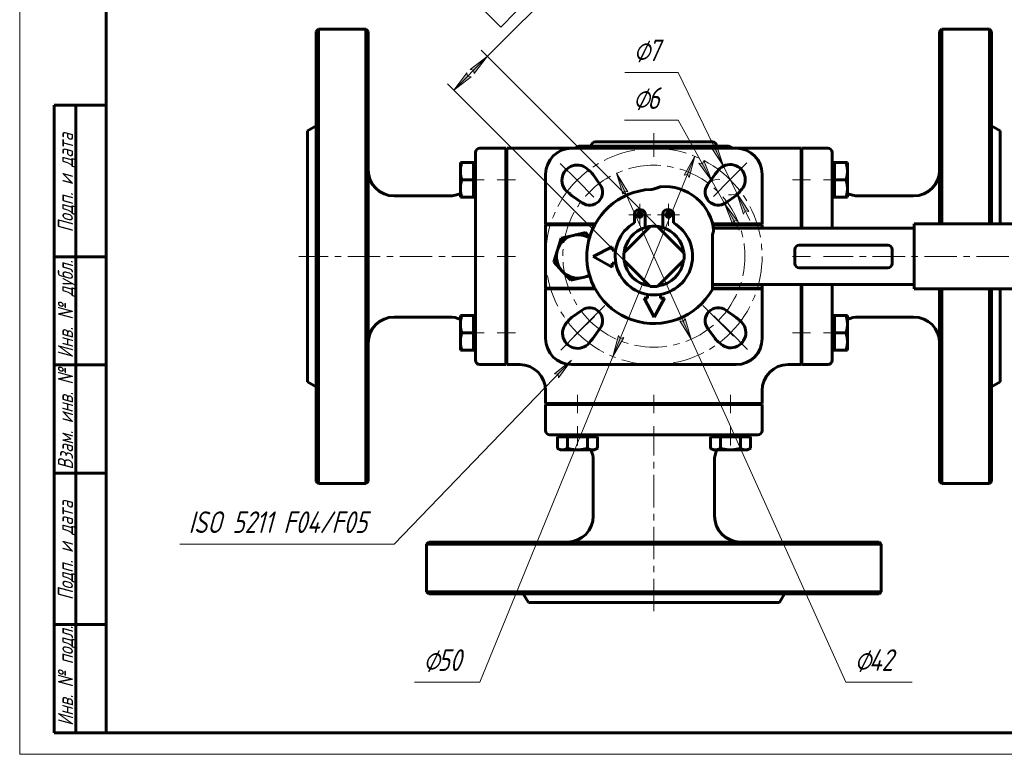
# Model space of a CAD drawing. Header units: millimetres. Extents: x 0 to 605, y 0 to 420.
# Tile 1 of 4: x 0 to 227, y 0 to 170. Entities that reach past the tile are written whole.
import ezdxf

# ---------------------------------------------------------------- set-up
doc = ezdxf.new("R2010")
doc.units = ezdxf.units.MM
for name, pattern in [('K5LT_AXLED', [12, 7.5, -1.5, 1.5, -1.5]), ('K5LT_BASIC', [0]), ('K5LT_THIN', [0])]:
    doc.linetypes.add(name, pattern=pattern)
doc.layers.add('Системный слой', color=7, linetype='Continuous')
doc.layers.add('Системный слой (1)', color=251, linetype='Continuous', true_color=0x6c6c6c)
doc.styles.add('KDIMTEXTSTYLE', font='txt', dxfattribs={"width": 0.96, "oblique": 15, "height": 5})
doc.styles.add('KTEXTSTYLE', font='txt', dxfattribs={"width": 0.96, "height": 5})
doc.dimstyles.new('KDIMSTYLE (1.00)', dxfattribs={"dimtxt": 5, "dimasz": 1, "dimexe": 2, "dimexo": 0, "dimgap": 1, "dimtad": 1, "dimtxsty": 'KDIMTEXTSTYLE', "dimsah": 1, "dimcen": 0, "dimdle": 1, "dimadec": 0, "dimazin": 0, "dimtfac": 0.667, "dimtmove": 0, "dimatfit": 3, "dimfxl": 1, "dimtvp": 1, "dimtolj": 1, "dimtzin": 0, "dimarcsym": 0})

# ---------------------------------------------------------------- blocks, each defined once
blk = doc.blocks.new('U15')
at = {"layer": 'Системный слой (1)', "color": 143, "linetype": 'K5LT_BASIC', "lineweight": 60, "true_color": 0x33acca}
for p, q in [((223.98, 167.56), (223.98, 122.56)), ((223.98, 107.56), (223.98, 62.56))]:
    blk.add_line(p, q, dxfattribs=at)
blk = doc.blocks.new('U16')
at = {"layer": 'Системный слой (1)', "color": 143, "linetype": 'K5LT_BASIC', "lineweight": 60, "true_color": 0x33acca}
for p, q in [((121.48, 122.56), (121.49, 122.54)), ((121.49, 122.54), (121.51, 122.49)), ((121.51, 122.49), (121.51, 122.48)), ((121.51, 122.48), (121.51, 122.48)), ((121.51, 122.48), (121.51, 122.47)), ((121.51, 122.47), (121.52, 122.44)), ((121.52, 122.44), (121.54, 122.39)), ((121.54, 122.39), (121.54, 122.36))]:
    blk.add_line(p, q, dxfattribs=at)
blk = doc.blocks.new('U17')
at = {"layer": 'Системный слой (1)', "color": 143, "linetype": 'K5LT_BASIC', "lineweight": 60, "true_color": 0x33acca}
for p, q in [((171.43, 107.74), (171.42, 107.76)), ((171.44, 107.69), (171.43, 107.74)), ((171.45, 107.66), (171.44, 107.69)), ((171.45, 107.65), (171.45, 107.66)), ((171.46, 107.64), (171.45, 107.65)), ((171.47, 107.59), (171.46, 107.64)), ((171.46, 107.64), (171.46, 107.64)), ((171.48, 107.56), (171.47, 107.59))]:
    blk.add_line(p, q, dxfattribs=at)
blk = doc.blocks.new('U18')
at = {"layer": 'Системный слой (1)', "color": 143, "linetype": 'K5LT_BASIC', "lineweight": 60, "true_color": 0x33acca}
for p, q in [((127.48, 140.06), (112.48, 140.06)), ((180.48, 140.06), (165.48, 140.06))]:
    blk.add_line(p, q, dxfattribs=at)
blk = doc.blocks.new('U19')
at = {"layer": 'Системный слой (1)', "color": 143, "linetype": 'K5LT_BASIC', "lineweight": 60, "true_color": 0x33acca}
for p, q in [((171.42, 122.36), (171.45, 122.47)), ((171.45, 122.47), (171.46, 122.49)), ((171.46, 122.51), (171.47, 122.52)), ((171.46, 122.5), (171.46, 122.51)), ((171.46, 122.49), (171.46, 122.5)), ((171.46, 122.49), (171.46, 122.49)), ((171.47, 122.52), (171.48, 122.55)), ((171.48, 122.55), (171.48, 122.56))]:
    blk.add_line(p, q, dxfattribs=at)
blk = doc.blocks.new('U20')
at = {"layer": 'Системный слой (1)', "color": 143, "linetype": 'K5LT_BASIC', "lineweight": 60, "true_color": 0x33acca}
for p, q in [((187.68, 121.56), (187.68, 134.06)), ((187.68, 96.06), (187.68, 108.56))]:
    blk.add_line(p, q, dxfattribs=at)
blk = doc.blocks.new('U21')
at = {"layer": 'Системный слой (1)', "color": 143, "linetype": 'K5LT_BASIC', "lineweight": 60, "true_color": 0x33acca}
for p, q in [((121.49, 107.58), (121.48, 107.56)), ((121.5, 107.61), (121.49, 107.58)), ((121.51, 107.64), (121.5, 107.63)), ((121.5, 107.63), (121.5, 107.62)), ((121.5, 107.62), (121.5, 107.61)), ((121.54, 107.76), (121.51, 107.66)), ((121.51, 107.66), (121.51, 107.64)), ((121.51, 107.64), (121.51, 107.64))]:
    blk.add_line(p, q, dxfattribs=at)
blk = doc.blocks.new('U22')
at = {"layer": 'Системный слой (1)', "color": 143, "linetype": 'K5LT_BASIC', "lineweight": 60, "true_color": 0x33acca}
for p, q in [((212.48, 167.06), (212.48, 122.56)), ((212.48, 107.56), (212.48, 63.06))]:
    blk.add_line(p, q, dxfattribs=at)
blk = doc.blocks.new('U23')
at = {"layer": 'Системный слой (1)', "color": 143, "linetype": 'K5LT_BASIC', "lineweight": 60, "true_color": 0x33acca}
for p, q in [((226.48, 144.06), (226.48, 122.56)), ((226.48, 107.56), (226.48, 86.06))]:
    blk.add_line(p, q, dxfattribs=at)
blk = doc.blocks.new('U24')
at = {"layer": 'Системный слой (1)', "color": 143, "linetype": 'K5LT_BASIC', "lineweight": 60, "true_color": 0x33acca}
for p, q in [((180.68, 134.06), (180.68, 121.56)), ((180.68, 108.56), (180.68, 96.06))]:
    blk.add_line(p, q, dxfattribs=at)
blk = doc.blocks.new('U25')
at = {"layer": 'Системный слой (1)', "color": 143, "linetype": 'K5LT_BASIC', "lineweight": 60, "true_color": 0x33acca}
for p, q in [((180.48, 134.06), (180.48, 121.56)), ((180.48, 108.56), (180.48, 96.06))]:
    blk.add_line(p, q, dxfattribs=at)
blk = doc.blocks.new('U26')
at = {"layer": 'Системный слой (1)', "color": 143, "linetype": 'K5LT_BASIC', "lineweight": 60, "true_color": 0x33acca}
for p, q in [((224.48, 122.56), (224.48, 167.06)), ((224.48, 63.06), (224.48, 107.56))]:
    blk.add_line(p, q, dxfattribs=at)
blk = doc.blocks.new('U27')
at = {"layer": 'Системный слой (1)', "color": 143, "linetype": 'K5LT_BASIC', "lineweight": 60, "true_color": 0x33acca}
for p, q in [((212.98, 122.56), (212.98, 167.56)), ((212.98, 62.56), (212.98, 107.56))]:
    blk.add_line(p, q, dxfattribs=at)
blk = doc.blocks.new('U28')
at = {"layer": 'Системный слой (1)', "color": 143, "linetype": 'K5LT_BASIC', "lineweight": 60, "true_color": 0x33acca}
for p, q in [((171.48, 122.36), (171.48, 121.56)), ((171.48, 108.56), (171.48, 107.76))]:
    blk.add_line(p, q, dxfattribs=at)
blk = doc.blocks.new('U29')
at = {"layer": 'Системный слой (1)', "color": 143, "linetype": 'K5LT_BASIC', "lineweight": 60, "true_color": 0x33acca}
for p, q in [((145.78, 130.55), (146.04, 130.57)), ((145.78, 130.55), (145.78, 130.55)), ((145.78, 130.55), (145.78, 130.55)), ((146.04, 130.57), (146.29, 130.61)), ((146.29, 130.61), (146.54, 130.67))]:
    blk.add_line(p, q, dxfattribs=at)
blk = doc.blocks.new('U30')
at = {"layer": 'Системный слой (1)', "color": 30, "linetype": 'K5LT_AXLED', "lineweight": 18, "true_color": 0xff8000}
for q in [(143.22, 127.23), (140.66, 124.67), (145.78, 124.67), (143.22, 122.11)]:
    blk.add_line((143.22, 124.67), q, dxfattribs=at)
blk = doc.blocks.new('U31')
at = {"layer": 'Системный слой (1)', "color": 30, "linetype": 'K5LT_AXLED', "lineweight": 18, "true_color": 0xff8000}
for q in [(149.84, 127.23), (147.28, 124.67), (152.4, 124.67), (149.84, 122.11)]:
    blk.add_line((149.84, 124.67), q, dxfattribs=at)
blk = doc.blocks.new('U32')
at = {"layer": 'Системный слой (1)', "color": 30, "linetype": 'K5LT_AXLED', "lineweight": 18, "true_color": 0xff8000}
for p, q in [((135.16, 103.76), (131.63, 100.21)), ((157.8, 103.76), (161.33, 100.21)), ((131.63, 100.21), (128.1, 96.67)), ((161.33, 100.21), (164.86, 96.67))]:
    blk.add_line(p, q, dxfattribs=at)
for start, end in [(314.9151, 225.0849), (225.0849, 314.9151)]:
    blk.add_arc((146.48, 115.11), 21.03, start, end, dxfattribs=at)
blk = doc.blocks.new('D9')
at = {"layer": 'Системный слой (1)'}
for points in [[(104.94, 157.31), (108.01, 161.31), (104.01, 158.24), (104.83, 158.13)], [(100.24, 153.53), (104.24, 156.6), (103.42, 156.71), (103.31, 157.53)]]:
    blk.add_hatch(color=7, dxfattribs=at).paths.add_polyline_path(points)
at = {"layer": 'Системный слой (1)', "color": 7, "linetype": 'K5LT_THIN', "lineweight": 18, "true_color": 0xffffff}
for p, q in [((108.01, 161.31), (111.55, 164.85)), ((148.71, 120.61), (106.6, 162.72)), ((100.24, 153.53), (108.01, 161.31)), ((104.01, 158.24), (108.01, 161.31)), ((108.01, 161.31), (104.94, 157.31)), ((100.24, 153.53), (103.31, 157.53)), ((103.31, 157.53), (103.42, 156.71)), ((104.83, 158.13), (104.01, 158.24)), ((104.94, 157.31), (104.83, 158.13)), ((140.94, 112.83), (98.82, 154.95)), ((104.24, 156.6), (100.24, 153.53)), ((103.42, 156.71), (104.24, 156.6))]:
    blk.add_line(p, q, dxfattribs=at)
blk.add_wipeout([(112.22, 166.93), (107, 172.15), (114.99, 180.14), (120.21, 174.92)]).dxf.layer = 'Системный слой (1)'
for p, q in [((107.56, 171.59), (111.1, 175.13)), ((111.1, 175.13), (114.63, 171.59)), ((111.51, 164.81), (122.66, 175.96)), ((111.1, 168.05), (107.56, 171.59)), ((114.63, 171.59), (111.1, 168.05))]:
    blk.add_line(p, q, dxfattribs=at)
at = {"layer": 'Системный слой (1)', "color": 7, "insert": (111.6, 175.63), "char_height": 5, "attachment_point": 1, "rotation": 45, "style": 'KTEXTSTYLE'}
blk.add_mtext('\\fArial|b0|c204|p34;\\H5.0;\\W1.000;\\Q15;\\fGOST Type AU|b0|i0|c204|p34;\\Q15;\\W0.960;11', dxfattribs=at)
blk = doc.blocks.new('KDIMARROW_01')
at = {"layer": 'Системный слой'}
blk.add_hatch(color=0, dxfattribs=at).paths.add_polyline_path([(0, 0), (-5, 0.66), (-4.5, 0), (-5, -0.66)])
at = {"layer": 'Системный слой', "color": 0, "linetype": 'K5LT_THIN', "lineweight": 18}
for p, q in [((-4.5, 0), (-5, 0.66)), ((-5, 0.66), (0, 0)), ((0, 0), (-5, -0.66)), ((-5, -0.66), (-4.5, 0))]:
    blk.add_line(p, q, dxfattribs=at)
at = {"layer": 'Системный слой (1)', "color": 0, "linetype": 'K5LT_THIN', "lineweight": 18}
blk.add_line((465.37, 269.37), (464.37, 269.37), dxfattribs=at)
blk = doc.blocks.new('D10')
at = {"layer": 'Системный слой (1)'}
for points in [[(159.87, 132.54), (158.02, 137.23), (157.69, 136.47), (156.87, 136.59)], [(165.79, 123.24), (162.79, 127.29), (164.64, 122.6), (164.97, 123.36)]]:
    blk.add_hatch(color=7, dxfattribs=at).paths.add_polyline_path(points)
at = {"layer": 'Системный слой (1)', "color": 7, "linetype": 'K5LT_THIN', "lineweight": 18, "true_color": 0xffffff}
for p, q in [((159.87, 132.54), (152.09, 146.55)), ((159.87, 132.54), (156.48, 138.66)), ((157.69, 136.47), (156.87, 136.59)), ((156.87, 136.59), (159.87, 132.54)), ((158.02, 137.23), (157.69, 136.47)), ((159.87, 132.54), (158.02, 137.23)), ((162.79, 127.29), (159.87, 132.54)), ((162.79, 127.29), (164.64, 122.6)), ((165.79, 123.24), (162.79, 127.29)), ((162.79, 127.29), (166.18, 121.17)), ((164.64, 122.6), (164.97, 123.36)), ((164.97, 123.36), (165.79, 123.24))]:
    blk.add_line(p, q, dxfattribs=at)
blk.add_arc((161.33, 129.91), 3, 82.1683, 144.5941, dxfattribs=at)
blk.add_wipeout([(141.66, 147.55), (141.66, 154.93), (149.76, 154.93), (149.76, 147.55)]).dxf.layer = 'Системный слой (1)'
blk.add_line((152.09, 146.55), (139.66, 146.55), dxfattribs=at)
at = {"layer": 'Системный слой (1)', "color": 7, "char_height": 5, "attachment_point": 1, "style": 'KTEXTSTYLE'}
for s, insert in [('\\fArial|b0|c204|p34;\\H5.0;\\W1.000;\\Q15;\\fGOST Type AU|b0|i0|c204|p34;\\Q15;\\W0.960;⌀', (141.66, 154.14)), ('\\fArial|b0|c204|p34;\\H5.0;\\W1.000;\\Q15;\\fGOST Type AU|b0|i0|c204|p34;\\Q15;\\W0.960;6', (144.97, 154.14))]:
    blk.add_mtext(s, dxfattribs=dict(at, insert=insert))
blk = doc.blocks.new('D11')
at = {"layer": 'Системный слой (1)'}
for points in [[(140.5, 129.99), (137.84, 134.28), (139.3, 129.45), (139.69, 130.18)], [(155.12, 95.93), (153.67, 100.76), (153.27, 100.04), (152.47, 100.22)]]:
    blk.add_hatch(color=7, dxfattribs=at).paths.add_polyline_path(points)
at = {"layer": 'Системный слой (1)', "color": 7, "linetype": 'K5LT_THIN', "lineweight": 18, "true_color": 0xffffff}
for p, q in [((137.84, 134.28), (140.5, 129.99)), ((139.3, 129.45), (137.84, 134.28)), ((137.84, 134.28), (155.12, 95.93)), ((139.69, 130.18), (139.3, 129.45)), ((140.5, 129.99), (139.69, 130.18)), ((155.12, 95.93), (152.47, 100.22)), ((152.47, 100.22), (153.27, 100.04)), ((153.27, 100.04), (153.67, 100.76)), ((153.67, 100.76), (155.12, 95.93)), ((155.12, 95.93), (190.82, 16.7))]:
    blk.add_line(p, q, dxfattribs=at)
blk.add_wipeout([(192.82, 17.7), (192.82, 25.08), (203.72, 25.08), (203.72, 17.7)]).dxf.layer = 'Системный слой (1)'
blk.add_line((190.82, 16.7), (206.17, 16.7), dxfattribs=at)
at = {"layer": 'Системный слой (1)', "color": 7, "char_height": 5, "attachment_point": 1, "style": 'KTEXTSTYLE'}
for s, insert in [('\\fArial|b0|c204|p34;\\H5.0;\\W1.000;\\Q15;\\fGOST Type AU|b0|i0|c204|p34;\\Q15;\\W0.960;⌀', (192.82, 24.28)), ('\\fArial|b0|c204|p34;\\H5.0;\\W1.000;\\Q15;\\fGOST Type AU|b0|i0|c204|p34;\\Q15;\\W0.960;42', (196.13, 24.28))]:
    blk.add_mtext(s, dxfattribs=dict(at, insert=insert))
blk = doc.blocks.new('U33')
at = {"layer": 'Системный слой (1)', "color": 30, "linetype": 'K5LT_AXLED', "lineweight": 18, "true_color": 0xff8000}
for p, q in [((128.74, 132.67), (124.83, 136.55)), ((164.09, 132.81), (167.97, 136.71)), ((132.64, 128.8), (128.74, 132.67)), ((160.22, 128.9), (164.09, 132.81)), ((132.75, 101.22), (128.87, 97.32)), ((160.32, 101.33), (164.23, 97.45)), ((128.87, 97.32), (125, 93.42)), ((164.23, 97.45), (168.13, 93.58))]:
    blk.add_line(p, q, dxfattribs=at)
for start, end in [(45.217, 135.217), (135.217, 225.217), (315.217, 45.217), (225.217, 315.217)]:
    blk.add_arc((146.48, 115.06), 25, start, end, dxfattribs=at)
blk = doc.blocks.new('D12')
at = {"layer": 'Системный слой (1)'}
for points in [[(154.66, 133.33), (155.94, 138.21), (153.44, 133.83), (154.24, 134.04)], [(137.02, 91.92), (139.52, 96.3), (138.73, 96.09), (138.31, 96.8)]]:
    blk.add_hatch(color=7, dxfattribs=at).paths.add_polyline_path(points)
at = {"layer": 'Системный слой (1)', "color": 7, "linetype": 'K5LT_THIN', "lineweight": 18, "true_color": 0xffffff}
for p, q in [((155.94, 138.21), (137.02, 91.92)), ((153.44, 133.83), (155.94, 138.21)), ((155.94, 138.21), (154.66, 133.33)), ((154.24, 134.04), (153.44, 133.83)), ((154.66, 133.33), (154.24, 134.04)), ((137.02, 91.92), (138.31, 96.8)), ((139.52, 96.3), (137.02, 91.92)), ((138.31, 96.8), (138.73, 96.09)), ((138.73, 96.09), (139.52, 96.3)), ((137.02, 91.92), (106.28, 16.7))]:
    blk.add_line(p, q, dxfattribs=at)
blk.add_wipeout([(93.2, 17.7), (93.2, 25.08), (103.84, 25.08), (103.84, 17.7)]).dxf.layer = 'Системный слой (1)'
blk.add_line((106.28, 16.7), (91.2, 16.7), dxfattribs=at)
at = {"layer": 'Системный слой (1)', "color": 7, "char_height": 5, "attachment_point": 1, "style": 'KTEXTSTYLE'}
for s, insert in [('\\fArial|b0|c204|p34;\\H5.0;\\W1.000;\\Q15;\\fGOST Type AU|b0|i0|c204|p34;\\Q15;\\W0.960;⌀', (93.2, 24.28)), ('\\fArial|b0|c204|p34;\\H5.0;\\W1.000;\\Q15;\\fGOST Type AU|b0|i0|c204|p34;\\Q15;\\W0.960;50', (96.51, 24.28))]:
    blk.add_mtext(s, dxfattribs=dict(at, insert=insert))
blk = doc.blocks.new('U34')
at = {"layer": 'Системный слой (1)'}
blk.add_hatch(color=7, dxfattribs=at).paths.add_polyline_path([(124.48, 87.01), (127.48, 91.06), (123.54, 87.92), (124.36, 87.83)])
at = {"layer": 'Системный слой (1)', "color": 7, "linetype": 'K5LT_THIN', "lineweight": 18, "true_color": 0xffffff}
for p, q in [((86.48, 48.56), (127.48, 91.06)), ((123.54, 87.92), (127.48, 91.06)), ((127.48, 91.06), (124.48, 87.01)), ((124.36, 87.83), (123.54, 87.92)), ((124.48, 87.01), (124.36, 87.83)), ((86.48, 48.56), (37.01, 48.56))]:
    blk.add_line(p, q, dxfattribs=at)
at = {"layer": 'Системный слой (1)', "color": 7, "insert": (39.01, 56.15), "char_height": 5, "attachment_point": 1, "style": 'KTEXTSTYLE'}
blk.add_mtext('\\fArial|b0|c204|p34;\\H5.0;\\W1.000;\\Q15;\\fGOST Type AU|b0|i0|c204|p34;\\Q15;\\W0.960;ISO 5211 F04/F05', dxfattribs=at)
blk = doc.blocks.new('D13')
at = {"layer": 'Системный слой (1)'}
for points in [[(162.57, 135.96), (160.98, 140.75), (160.61, 140.01), (159.8, 140.17)], [(168.39, 125.44), (165.62, 129.66), (167.2, 124.87), (167.58, 125.61)]]:
    blk.add_hatch(color=7, dxfattribs=at).paths.add_polyline_path(points)
at = {"layer": 'Системный слой (1)', "color": 7, "linetype": 'K5LT_THIN', "lineweight": 18, "true_color": 0xffffff}
for p, q in [((162.57, 135.96), (152.09, 157.6)), ((162.57, 135.96), (159.52, 142.26)), ((160.61, 140.01), (159.8, 140.17)), ((159.8, 140.17), (162.57, 135.96)), ((160.98, 140.75), (160.61, 140.01)), ((162.57, 135.96), (160.98, 140.75)), ((165.62, 129.66), (162.57, 135.96)), ((165.62, 129.66), (167.2, 124.87)), ((168.39, 125.44), (165.62, 129.66)), ((165.62, 129.66), (168.67, 123.36)), ((167.2, 124.87), (167.58, 125.61)), ((167.58, 125.61), (168.39, 125.44))]:
    blk.add_line(p, q, dxfattribs=at)
blk.add_arc((164.09, 132.81), 3.5, 263.9344, 312.1618, dxfattribs=at)
blk.add_arc((164.09, 132.81), 3.5, 263.9344, 312.1618, dxfattribs=at)
blk.add_wipeout([(141.79, 158.6), (141.79, 165.98), (149.76, 165.98), (149.76, 158.6)]).dxf.layer = 'Системный слой (1)'
blk.add_line((152.09, 157.6), (139.79, 157.6), dxfattribs=at)
at = {"layer": 'Системный слой (1)', "color": 7, "char_height": 5, "attachment_point": 1, "style": 'KTEXTSTYLE'}
for s, insert in [('\\fArial|b0|c204|p34;\\H5.0;\\W1.000;\\Q15;\\fGOST Type AU|b0|i0|c204|p34;\\Q15;\\W0.960;⌀', (141.79, 165.19)), ('\\fArial|b0|c204|p34;\\H5.0;\\W1.000;\\Q15;\\fGOST Type AU|b0|i0|c204|p34;\\Q15;\\W0.960;7', (145.1, 165.19))]:
    blk.add_mtext(s, dxfattribs=dict(at, insert=insert))
blk = doc.blocks.new('U35')
at = {"color": 7, "linetype": 'K5LT_THIN', "lineweight": 18, "true_color": 0xffffff}
for p, q in [((0, 0), (0, 420)), ((594, 0), (0, 0))]:
    blk.add_line(p, q, dxfattribs=at)
at = {"color": 143, "linetype": 'K5LT_BASIC', "lineweight": 60, "true_color": 0x33acca}
for p, q in [((20, 5), (20, 415)), ((8, 5), (8, 150)), ((20, 150), (8, 150)), ((13, 5), (13, 150)), ((20, 115), (8, 115)), ((20, 90), (8, 90)), ((20, 65), (8, 65)), ((20, 30), (8, 30)), ((20, 5), (8, 5)), ((589, 5), (20, 5))]:
    blk.add_line(p, q, dxfattribs=at)
at = {"color": 7, "char_height": 3.5, "attachment_point": 1, "rotation": 90, "style": 'KTEXTSTYLE'}
for s, insert in [('\\fArial|b0|c204|p34;\\H5.0;\\W1.000;\\Q15;\\fGOST Type AU|b0|i0|c204|p34;\\Q15;\\W0.960;\\H3.50;Подп. и дата', (8.82, 120.66)), ('\\fArial|b0|c204|p34;\\H5.0;\\W1.000;\\Q15;\\fGOST Type AU|b0|i0|c204|p34;\\Q15;\\W0.960;\\H3.50;Инв. № дубл.', (8.82, 91.57)), ('\\fArial|b0|c204|p34;\\H5.0;\\W1.000;\\Q15;\\fGOST Type AU|b0|i0|c204|p34;\\Q15;\\W0.960;\\H3.50;Взам. инв. №', (8.82, 65.8)), ('\\fArial|b0|c204|p34;\\H5.0;\\W1.000;\\Q15;\\fGOST Type AU|b0|i0|c204|p34;\\Q15;\\W0.960;\\H3.50;Подп. и дата', (8.82, 35.66)), ('\\fArial|b0|c204|p34;\\H5.0;\\W1.000;\\Q15;\\fGOST Type AU|b0|i0|c204|p34;\\Q15;\\W0.960;\\H3.50;Инв. № подл.', (8.82, 6.57))]:
    blk.add_mtext(s, dxfattribs=dict(at, insert=insert))

msp = doc.modelspace()

# ---------------------------------------------------------------- linework, layer by layer
at = {"layer": 'Системный слой (1)', "color": 143, "linetype": 'K5LT_BASIC', "lineweight": 60, "true_color": 0x33acca}
for p, q in [((68.482, 167.064), (68.982, 167.564)), ((68.482, 167.064), (68.482, 63.064)), ((68.982, 62.564), (68.982, 167.564)), ((79.982, 167.564), (68.982, 167.564)), ((79.982, 167.564), (79.982, 62.564)), ((80.482, 167.064), (79.982, 167.564)), ((80.482, 63.064), (80.482, 167.064)), ((212.482, 167.064), (212.982, 167.564)), ((212.982, 167.564), (223.982, 167.564)), ((224.482, 167.064), (223.982, 167.564)), ((66.482, 144.064), (68.482, 145.219)), ((66.482, 86.064), (66.482, 144.064)), ((226.482, 144.064), (224.482, 145.219)), ((159.982, 141.564), (132.982, 141.564)), ((140.76, 141.574), (140.76, 141.564)), ((140.76, 141.574), (141.165, 141.574)), ((141.165, 141.574), (141.296, 141.574)), ((141.165, 141.574), (141.165, 141.564)), ((141.296, 141.574), (141.864, 141.574)), ((141.864, 141.574), (142.429, 141.574)), ((142.429, 141.574), (142.56, 141.574)), ((142.56, 141.574), (142.965, 141.574)), ((142.56, 141.574), (142.56, 141.564)), ((142.965, 141.574), (142.965, 141.564)), ((143.17, 141.574), (143.17, 141.564)), ((143.17, 141.574), (143.622, 141.574)), ((143.622, 141.574), (143.622, 141.564)), ((143.622, 141.574), (143.968, 141.574)), ((143.968, 141.574), (144.744, 141.574)), ((144.744, 141.574), (145.529, 141.574)), ((145.529, 141.574), (145.529, 141.564)), ((146.231, 141.574), (146.231, 141.564)), ((146.231, 141.574), (146.72, 141.574)), ((146.72, 141.574), (146.72, 141.564)), ((147.416, 141.574), (147.794, 141.574)), ((147.416, 141.574), (147.416, 141.564)), ((147.794, 141.574), (149.022, 141.574)), ((147.794, 141.574), (147.794, 141.564)), ((149.022, 141.574), (149.022, 141.564)), ((149.022, 141.574), (149.597, 141.574)), ((149.597, 141.574), (149.597, 141.564)), ((150.037, 141.574), (150.655, 141.574)), ((150.037, 141.574), (150.037, 141.564)), ((150.655, 141.574), (150.655, 141.564)), ((150.655, 141.574), (151.746, 141.574)), ((151.746, 141.574), (152.44, 141.574)), ((152.44, 141.574), (152.44, 141.564)), ((105.282, 139.064), (105.282, 134.064)), ((112.282, 140.064), (106.282, 140.064)), ((112.282, 134.064), (112.282, 140.064)), ((112.482, 140.064), (112.482, 134.064)), ((165.482, 140.064), (127.482, 140.064)), ((163.525, 140.564), (129.438, 140.564)), ((180.482, 134.064), (180.482, 140.064)), ((180.682, 140.064), (180.682, 134.064)), ((186.682, 140.064), (180.682, 140.064)), ((187.682, 134.064), (187.682, 139.064)), ((101.781, 134.742), (101.781, 136.742)), ((101.781, 136.742), (102.139, 136.742)), ((104.781, 136.742), (102.139, 136.742)), ((104.781, 136.742), (104.781, 134.742)), ((104.781, 136.742), (105.282, 136.742)), ((188.182, 136.742), (187.682, 136.742)), ((188.182, 134.742), (188.182, 136.742)), ((188.182, 136.742), (190.824, 136.742)), ((190.824, 136.742), (191.182, 136.742)), ((191.182, 136.742), (191.182, 134.742)), ((101.781, 130.742), (101.781, 134.742)), ((104.781, 134.742), (104.781, 132.742)), ((112.282, 135.242), (112.482, 135.242)), ((180.682, 135.242), (180.482, 135.242)), ((188.182, 132.742), (188.182, 134.742)), ((191.182, 134.742), (191.182, 130.742)), ((104.781, 132.742), (102.139, 132.742)), ((104.781, 132.742), (104.781, 130.742)), ((105.282, 134.064), (105.282, 96.064)), ((112.282, 96.064), (112.282, 134.064)), ((112.482, 96.064), (112.482, 134.064)), ((121.482, 134.064), (121.482, 122.564)), ((132.364, 134.063), (134.078, 131.652)), ((158.886, 131.652), (160.599, 134.063)), ((171.482, 122.564), (171.482, 134.064)), ((188.182, 130.742), (188.182, 132.742)), ((188.182, 132.742), (190.824, 132.742)), ((101.781, 128.742), (101.781, 130.742)), ((104.781, 130.742), (104.781, 128.742)), ((112.282, 130.242), (112.482, 130.242)), ((112.482, 130.064), (112.282, 130.064)), ((145.78, 130.548), (145.779, 130.548)), ((180.682, 130.242), (180.482, 130.242)), ((180.482, 130.064), (180.682, 130.064)), ((188.182, 128.742), (188.182, 130.742)), ((191.182, 130.742), (191.182, 128.742)), ((99.282, 129.064), (86.482, 129.064)), ((102.139, 128.742), (101.781, 128.742)), ((104.781, 128.742), (102.139, 128.742)), ((104.781, 128.742), (105.282, 128.742)), ((129.894, 127.468), (127.483, 129.182)), ((165.48, 129.182), (163.069, 127.468)), ((188.182, 128.742), (187.682, 128.742)), ((188.182, 128.742), (190.824, 128.742)), ((191.182, 128.742), (190.824, 128.742)), ((193.682, 129.064), (206.482, 129.064)), ((143.545, 125.822), (142.882, 125.822)), ((150.082, 125.822), (149.419, 125.822)), ((141.982, 124.922), (141.982, 122.826)), ((144.445, 121.736), (144.445, 124.922)), ((148.519, 124.922), (148.519, 121.736)), ((150.982, 122.826), (150.982, 124.922)), ((121.482, 122.564), (122.482, 122.564)), ((132.808, 122.364), (121.482, 122.364)), ((121.482, 107.764), (121.482, 122.364)), ((122.482, 122.564), (132.917, 122.564)), ((127.872, 119.94), (130.687, 120.58)), ((130.687, 120.58), (131.644, 119.547)), ((144.249, 120.61), (140.936, 117.297)), ((145.629, 121.99), (144.249, 120.61)), ((148.714, 120.61), (147.334, 121.99)), ((152.027, 117.297), (148.714, 120.61)), ((160.056, 122.564), (170.482, 122.564)), ((171.482, 122.364), (160.099, 122.364)), ((206.613, 121.564), (160.23, 121.564)), ((170.482, 122.564), (171.482, 122.564)), ((206.613, 122.564), (206.613, 121.564)), ((215.077, 122.564), (206.613, 122.564)), ((206.613, 108.564), (206.613, 121.564)), ((216.077, 122.564), (215.077, 122.564)), ((333.483, 122.564), (216.077, 122.564)), ((124.205, 116.541), (125.058, 119.299)), ((125.058, 119.299), (127.872, 119.94)), ((159.982, 107.448), (159.982, 119.585)), ((123.352, 113.783), (124.205, 116.541)), ((136.817, 117.315), (132.447, 115.034)), ((136.817, 116.534), (136.817, 117.315)), ((137.662, 116.534), (136.817, 116.534)), ((140.936, 117.297), (139.556, 115.916)), ((153.408, 115.916), (152.027, 117.297)), ((179.062, 113.465), (179.062, 116.664)), ((180.062, 117.664), (200.512, 117.664)), ((201.512, 116.664), (201.512, 113.465)), ((125.314, 111.666), (123.352, 113.783)), ((132.447, 115.034), (136.817, 112.605)), ((139.556, 114.212), (140.936, 112.832)), ((152.027, 112.832), (153.408, 114.212)), ((127.276, 109.548), (125.314, 111.666)), ((136.817, 112.605), (136.817, 113.534)), ((136.817, 113.534), (137.687, 113.534)), ((140.936, 112.832), (144.249, 109.518)), ((148.714, 109.518), (152.027, 112.832)), ((200.512, 112.465), (180.062, 112.465)), ((130.091, 110.189), (127.276, 109.548)), ((131.655, 110.545), (130.091, 110.189)), ((144.249, 109.518), (145.629, 108.138)), ((147.334, 108.138), (148.714, 109.518)), ((121.482, 107.764), (132.808, 107.764)), ((122.482, 107.564), (121.482, 107.564)), ((121.482, 107.564), (121.482, 96.064)), ((132.917, 107.564), (122.482, 107.564)), ((160.178, 108.564), (159.982, 108.569)), ((159.982, 108.564), (160.178, 108.564)), ((159.982, 107.764), (171.482, 107.764)), ((170.482, 107.564), (159.982, 107.564)), ((160.178, 108.564), (206.613, 108.564)), ((171.482, 107.564), (170.482, 107.564)), ((171.482, 96.064), (171.482, 107.564)), ((206.613, 108.564), (206.613, 107.564)), ((206.613, 107.564), (215.077, 107.564)), ((215.077, 107.564), (216.077, 107.564)), ((216.077, 107.564), (333.483, 107.564)), ((144.231, 105.4), (146.512, 101.029)), ((145.012, 105.4), (144.231, 105.4)), ((145.012, 106.296), (145.012, 105.4)), ((146.512, 101.029), (148.941, 105.4)), ((148.012, 105.4), (148.012, 106.306)), ((148.941, 105.4), (148.012, 105.4)), ((127.483, 100.946), (129.894, 102.66)), ((163.069, 102.66), (165.48, 100.946)), ((99.282, 101.064), (86.482, 101.064)), ((101.781, 99.387), (101.781, 101.387)), ((101.781, 101.387), (102.139, 101.387)), ((104.781, 101.387), (102.139, 101.387)), ((104.781, 101.387), (104.781, 99.387)), ((104.781, 101.387), (105.282, 101.387)), ((188.182, 101.387), (187.682, 101.387)), ((188.182, 101.387), (190.824, 101.387)), ((188.182, 99.387), (188.182, 101.387)), ((190.824, 101.387), (191.182, 101.387)), ((191.182, 101.387), (191.182, 99.387)), ((193.682, 101.064), (206.482, 101.064)), ((101.781, 95.387), (101.781, 99.387)), ((104.781, 99.387), (104.781, 97.387)), ((112.482, 100.064), (112.282, 100.064)), ((112.282, 99.887), (112.482, 99.887)), ((134.078, 98.477), (132.364, 96.066)), ((160.599, 96.066), (158.886, 98.477)), ((180.482, 100.064), (180.682, 100.064)), ((180.682, 99.887), (180.482, 99.887)), ((188.182, 97.387), (188.182, 99.387)), ((191.182, 99.387), (191.182, 95.387)), ((104.781, 97.387), (102.139, 97.387)), ((104.781, 97.387), (104.781, 95.387)), ((105.282, 96.064), (105.282, 91.064)), ((112.282, 90.064), (112.282, 96.064)), ((112.482, 96.064), (112.482, 90.064)), ((180.482, 90.064), (180.482, 96.064)), ((180.682, 96.064), (180.682, 90.064)), ((187.682, 91.064), (187.682, 96.064)), ((188.182, 95.387), (188.182, 97.387)), ((188.182, 97.387), (190.824, 97.387)), ((101.781, 93.387), (101.781, 95.387)), ((102.139, 93.387), (101.781, 93.387)), ((104.781, 93.387), (102.139, 93.387)), ((104.781, 95.387), (104.781, 93.387)), ((104.781, 93.387), (105.282, 93.387)), ((112.282, 94.887), (112.482, 94.887)), ((180.682, 94.887), (180.482, 94.887)), ((188.182, 93.387), (187.682, 93.387)), ((188.182, 93.387), (188.182, 95.387)), ((188.182, 93.387), (190.824, 93.387)), ((191.182, 93.387), (190.824, 93.387)), ((191.182, 95.387), (191.182, 93.387)), ((106.282, 90.064), (112.282, 90.064)), ((112.482, 90.064), (115.482, 90.064)), ((127.482, 90.064), (165.482, 90.064)), ((177.482, 90.064), (180.482, 90.064)), ((180.682, 90.064), (186.682, 90.064)), ((66.482, 86.064), (68.482, 84.909)), ((226.482, 86.064), (224.482, 84.909)), ((121.482, 84.064), (121.482, 81.064)), ((171.482, 81.064), (171.482, 84.064)), ((121.482, 81.064), (127.482, 81.064)), ((127.482, 80.864), (121.482, 80.864)), ((121.482, 80.864), (121.482, 74.864)), ((126.304, 80.864), (126.304, 81.064)), ((165.482, 81.064), (127.482, 81.064)), ((165.482, 80.864), (127.482, 80.864)), ((131.304, 80.864), (131.304, 81.064)), ((131.482, 81.064), (131.482, 80.864)), ((161.482, 81.064), (161.482, 80.864)), ((161.659, 80.864), (161.659, 81.064)), ((165.482, 81.064), (171.482, 81.064)), ((171.482, 80.864), (165.482, 80.864)), ((166.659, 80.864), (166.659, 81.064)), ((171.482, 74.864), (171.482, 80.864)), ((122.482, 73.864), (127.482, 73.864)), ((124.185, 73.364), (125.34, 73.364)), ((124.185, 73.364), (124.185, 70.721)), ((124.804, 73.364), (124.804, 73.864)), ((125.34, 73.364), (126.495, 73.364)), ((126.495, 73.364), (126.495, 70.721)), ((126.495, 73.364), (128.804, 73.364)), ((127.482, 73.864), (165.482, 73.864)), ((128.804, 73.364), (131.113, 73.364)), ((131.113, 73.364), (131.113, 70.721)), ((131.113, 73.364), (132.268, 73.364)), ((132.268, 73.364), (133.423, 73.364)), ((132.804, 73.364), (132.804, 73.864)), ((133.423, 73.364), (133.423, 70.721)), ((159.54, 73.364), (159.54, 70.721)), ((159.54, 73.364), (160.695, 73.364)), ((160.159, 73.364), (160.159, 73.864)), ((160.695, 73.364), (161.85, 73.364)), ((161.85, 73.364), (164.159, 73.364)), ((161.85, 73.364), (161.85, 70.721)), ((164.159, 73.364), (166.469, 73.364)), ((165.482, 73.864), (170.482, 73.864)), ((166.469, 73.364), (167.623, 73.364)), ((166.469, 73.364), (166.469, 70.721)), ((167.623, 73.364), (168.778, 73.364)), ((168.159, 73.364), (168.159, 73.864)), ((168.778, 73.364), (168.778, 70.721)), ((124.804, 70.364), (124.185, 70.721)), ((132.804, 70.364), (133.423, 70.721)), ((160.159, 70.364), (159.54, 70.721)), ((168.159, 70.364), (168.778, 70.721)), ((125.34, 70.364), (124.804, 70.364)), ((128.804, 70.364), (125.34, 70.364)), ((132.268, 70.364), (128.804, 70.364)), ((132.804, 70.364), (132.268, 70.364)), ((160.695, 70.364), (160.159, 70.364)), ((164.159, 70.364), (160.695, 70.364)), ((167.623, 70.364), (164.159, 70.364)), ((168.159, 70.364), (167.623, 70.364)), ((132.482, 67.864), (132.482, 55.064)), ((160.482, 67.864), (160.482, 55.064)), ((68.482, 63.064), (68.982, 62.564)), ((79.982, 62.564), (68.982, 62.564)), ((80.482, 63.064), (79.982, 62.564)), ((212.482, 63.064), (212.982, 62.564)), ((212.982, 62.564), (223.982, 62.564)), ((224.482, 63.064), (223.982, 62.564)), ((94.482, 49.064), (93.982, 48.564)), ((93.982, 48.564), (93.982, 37.564)), ((93.982, 48.564), (198.982, 48.564)), ((198.482, 49.064), (94.482, 49.064)), ((198.482, 49.064), (198.982, 48.564)), ((198.982, 48.564), (198.982, 37.564)), ((198.982, 37.564), (93.982, 37.564)), ((94.482, 37.064), (93.982, 37.564)), ((94.482, 37.064), (198.482, 37.064)), ((117.482, 35.064), (116.327, 37.064)), ((175.482, 35.064), (176.636, 37.064)), ((198.482, 37.064), (198.982, 37.564)), ((175.482, 35.064), (117.482, 35.064))]:
    msp.add_line(p, q, dxfattribs=at)
at = {"layer": 'Системный слой (1)', "color": 30, "linetype": 'K5LT_AXLED', "lineweight": 18, "true_color": 0xff8000}
for p, q in [((146.482, 138.064), (146.482, 143.564)), ((107.282, 132.742), (102.781, 132.742)), ((114.482, 132.742), (110.282, 132.742)), ((182.682, 132.742), (178.482, 132.742)), ((190.182, 132.742), (185.682, 132.742)), ((107.282, 115.064), (64.482, 115.064)), ((114.482, 115.064), (110.282, 115.064)), ((182.682, 115.064), (178.482, 115.064)), ((228.482, 115.064), (185.682, 115.064)), ((107.282, 97.387), (102.781, 97.387)), ((114.482, 97.387), (110.282, 97.387)), ((182.682, 97.387), (178.482, 97.387)), ((190.182, 97.387), (185.682, 97.387)), ((128.804, 78.864), (128.804, 83.064)), ((146.482, 78.864), (146.482, 83.064)), ((164.159, 78.864), (164.159, 83.064)), ((128.804, 71.364), (128.804, 75.864)), ((146.482, 33.064), (146.482, 75.864)), ((164.159, 71.364), (164.159, 75.864))]:
    msp.add_line(p, q, dxfattribs=at)
at = {"layer": 'Системный слой (1)', "color": 143, "linetype": 'K5LT_BASIC', "lineweight": 60, "true_color": 0x33acca}
for centre, radius in [((143.218, 124.668), 0.56), ((149.837, 124.668), 0.559)]:
    msp.add_circle(centre, radius, dxfattribs=at)
for centre, radius, start, end in [((132.982, 140.564), 1, 90, 180), ((159.982, 140.564), 1, 0, 90), ((106.282, 139.064), 1, 90, 180), ((127.482, 134.064), 6, 90, 180), ((128.116, 141.064), 1, 270, 311.40962), ((129.438, 139.564), 1, 90, 131.40962), ((163.525, 139.564), 1, 48.59038, 90), ((164.848, 141.064), 1, 228.59038, 270), ((165.482, 134.064), 6, 0, 90), ((186.682, 139.064), 1, 0, 90), ((86.482, 135.064), 6, 180, 270), ((128.737, 132.675), 3.5, 42.16178, 238.65925), ((129.511, 132.035), 3.5, 35.40593, 58.65925), ((163.452, 132.035), 3.5, 132.16178, 144.59407), ((164.092, 132.809), 3.5, 312.16178, 148.65925), ((206.482, 135.064), 6, 270, 0), ((129.511, 132.035), 3.5, 222.16178, 234.59407), ((131.632, 129.913), 3, 234.59407, 35.40593), ((146.482, 115.064), 15.5, 92.59962, 330.57129), ((146.482, 115.064), 15.5, 92.59938, 92.59962), ((161.331, 129.913), 3, 144.59407, 305.40593), ((163.452, 132.035), 3.5, 305.40593, 328.65925), ((99.282, 135.064), 6, 270, 294.62327), ((193.682, 135.064), 6, 245.37673, 270), ((142.882, 124.922), 0.9, 90, 180), ((143.545, 124.922), 0.9, 0, 90), ((149.419, 124.922), 0.9, 90, 180), ((150.082, 124.922), 0.9, 0, 90), ((146.482, 115.108), 8.934, 120.24424, 59.75576), ((146.482, 115.108), 6.934, 107.0829, 172.93704), ((146.482, 115.064), 6.978, 97.01498, 106.97177), ((146.482, 115.064), 6.978, 82.98502, 97.01498), ((146.482, 115.064), 6.978, 73.02823, 82.98502), ((146.482, 115.108), 6.934, 7.06296, 72.9171), ((128.982, 115.064), 5, 102.81817, 162.81817), ((128.982, 115.064), 5, 58.66775, 102.81817), ((128.982, 115.064), 5, 162.81817, 222.81817), ((180.062, 116.664), 1, 90, 180), ((200.512, 116.664), 1, 0, 90), ((146.482, 115.064), 6.978, 172.98502, 187.01498), ((146.482, 115.108), 6.934, 187.90836, 262.09164), ((146.482, 115.108), 6.934, 277.90836, 352.09164), ((146.482, 115.064), 6.978, 352.98502, 7.01498), ((128.982, 115.064), 5, 222.81817, 282.81817), ((180.062, 113.465), 1, 180, 270), ((200.512, 113.465), 1, 270, 0), ((128.982, 115.064), 5, 282.81817, 301.33225), ((146.482, 115.064), 6.978, 262.98502, 277.01498), ((131.632, 100.215), 3, 324.59407, 125.40593), ((161.331, 100.215), 3, 54.59407, 215.40593), ((86.482, 95.064), 6, 90, 180), ((99.282, 95.064), 6, 65.37673, 90), ((129.511, 98.094), 3.5, 125.40593, 148.65925), ((164.226, 97.454), 3.5, 222.16178, 58.65925), ((163.452, 98.094), 3.5, 42.16178, 54.59407), ((193.682, 95.064), 6, 90, 114.62327), ((206.482, 95.064), 6, 0, 90), ((128.871, 97.32), 3.5, 132.16178, 328.65925), ((127.482, 96.064), 6, 180, 270), ((129.511, 98.094), 3.5, 312.16178, 324.59407), ((163.452, 98.094), 3.5, 215.40593, 238.65925), ((165.482, 96.064), 6, 270, 0), ((106.282, 91.064), 1, 180, 270), ((186.682, 91.064), 1, 270, 0), ((115.482, 84.064), 6, 0, 90), ((177.482, 84.064), 6, 90, 180), ((122.482, 74.864), 1, 180, 270), ((170.482, 74.864), 1, 270, 0), ((126.482, 67.864), 6, 0, 24.62327), ((166.482, 67.864), 6, 155.37673, 180), ((126.482, 55.064), 6, 270, 0), ((166.482, 55.064), 6, 180, 270)]:
    msp.add_arc(centre, radius, start, end, dxfattribs=at)
msp.add_ellipse((150.492, 121.783), major_axis=(8.21, -6.185), ratio=0.8660254, start_param=0.6267658, end_param=2.3985083, dxfattribs=at)
for points in [[(102.139, 136.742), (101.781, 135.67), (101.781, 134.742)], [(191.182, 134.742), (191.182, 135.67), (190.824, 136.742)], [(101.781, 134.742), (101.781, 133.814), (102.139, 132.742)], [(190.824, 132.742), (191.182, 133.814), (191.182, 134.742)], [(102.139, 132.742), (101.781, 131.67), (101.781, 130.742)], [(191.182, 130.742), (191.182, 131.67), (190.824, 132.742)], [(101.781, 130.742), (101.781, 129.814), (102.139, 128.742)], [(190.824, 128.742), (191.182, 129.814), (191.182, 130.742)], [(102.139, 101.387), (101.781, 100.315), (101.781, 99.387)], [(191.182, 99.387), (191.182, 100.315), (190.824, 101.387)], [(101.781, 99.387), (101.781, 98.458), (102.139, 97.387)], [(190.824, 97.387), (191.182, 98.458), (191.182, 99.387)], [(102.139, 97.387), (101.781, 96.315), (101.781, 95.387)], [(191.182, 95.387), (191.182, 96.315), (190.824, 97.387)], [(101.781, 95.387), (101.781, 94.458), (102.139, 93.387)], [(190.824, 93.387), (191.182, 94.458), (191.182, 95.387)], [(124.185, 70.721), (124.804, 70.364), (125.34, 70.364)], [(125.34, 70.364), (125.876, 70.364), (126.495, 70.721)], [(126.495, 70.721), (127.732, 70.364), (128.804, 70.364)], [(128.804, 70.364), (129.876, 70.364), (131.113, 70.721)], [(131.113, 70.721), (131.732, 70.364), (132.268, 70.364)], [(132.268, 70.364), (132.804, 70.364), (133.423, 70.721)], [(159.54, 70.721), (160.159, 70.364), (160.695, 70.364)], [(160.695, 70.364), (161.231, 70.364), (161.85, 70.721)], [(161.85, 70.721), (163.087, 70.364), (164.159, 70.364)], [(164.159, 70.364), (165.231, 70.364), (166.469, 70.721)], [(166.469, 70.721), (167.087, 70.364), (167.623, 70.364)], [(167.623, 70.364), (168.159, 70.364), (168.778, 70.721)]]:
    msp.add_rational_spline(points, [1, 1.0379548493, 1], degree=2, dxfattribs=at)
for points, knots in [([(146.538, 130.672), (146.673, 130.71), (146.804, 130.755), (146.992, 130.825), (147.051, 130.847), (147.108, 130.869)], [0.080143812, 0.080143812, 0.080143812, 0.080143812, 0.127310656, 0.127310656, 0.150388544, 0.150388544, 0.150388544, 0.150388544]), ([(160.282, 120.943), (160.242, 120.838), (160.194, 120.719), (160.134, 120.541), (160.12, 120.495), (160.106, 120.45)], [0, 0, 0, 0, 0.038831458, 0.038831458, 0.051866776, 0.051866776, 0.051866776, 0.051866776]), ([(160.106, 120.45), (160.097, 120.42), (160.089, 120.39), (160.015, 120.106), (159.982, 119.846), (159.982, 119.585)], [0.060031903, 0.060031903, 0.060031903, 0.060031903, 0.069440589, 0.069440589, 0.147948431, 0.147948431, 0.147948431, 0.147948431])]:
    msp.add_open_spline(points, degree=3, knots=knots, dxfattribs=at)
for points in [[(147.108, 130.869), (147.186, 130.899), (147.26, 130.929), (147.331, 130.958)], [(147.331, 130.958), (147.562, 131.055), (147.811, 131.119), (148.07, 131.147)]]:
    msp.add_open_spline(points, degree=3, dxfattribs=at)

# ---------------------------------------------------------------- block references
at = {"layer": 'Системный слой (1)'}
for name in ['U22', 'U27', 'U15', 'U26', 'U23', 'U18', 'U32', 'U25', 'U24', 'U20', 'U29', 'U30', 'U31', 'U16', 'U19', 'U28', 'U21', 'U17']:
    msp.add_blockref(name, (0, 0), dxfattribs=at)

# ---------------------------------------------------------------- next in the draw order: dimensions: what is measured, and where the dimension line sits
at = {"layer": 'Системный слой (1)', "color": 7}
dim = msp.add_linear_dim(base=(100.235, 153.532), p1=(148.714, 120.61), p2=(140.936, 112.832), angle=45, dimstyle='KDIMSTYLE (1.00)', override={"dimexo": 0, "dimtoh": 1, "dimpost": '\\fGOST Type AU|b0|c204|p34;\\H5.0;\\W0.960;\\Q15;{\\fSymbol Type A|i0|c204|p18;т}<>', "dimblk1": 'KDIMARROW_01', "dimblk2": 'KDIMARROW_01', "dimse1": 0, "dimse2": 0, "dimclrt": 7, "dimtol": 1, "dimtp": 0, "dimtm": 0, "dimtdec": 5, "dimtmove": 1, "dimtolj": 1}, dxfattribs=at)
dim.commit()
dim.dimension.update_dxf_attribs({"geometry": 'D9', "text_midpoint": (117.088, 170.385), "dimtype": 160})

# ---------------------------------------------------------------- next in the draw order: dimensions: what is measured, and where the dimension line sits
dim = msp.add_diameter_dim_2p(p1=(162.787, 127.291), p2=(159.875, 132.536), dimstyle='KDIMSTYLE (1.00)', override={"dimtih": 1, "dimtoh": 1, "dimpost": '\\fGOST Type AU|b0|c204|p34;\\H5.0;\\W0.960;\\Q15;<>', "dimblk1": 'KDIMARROW_01', "dimblk2": 'KDIMARROW_01', "dimclrt": 7, "dimtol": 1, "dimtp": 0, "dimtm": 0, "dimtdec": 5, "dimtmove": 1, "dimatfit": 2, "dimtolj": 1}, dxfattribs=at)
dim.commit()
dim.dimension.update_dxf_attribs({"geometry": 'D10', "text_midpoint": (150.093, 146.552), "dimtype": 163})

# ---------------------------------------------------------------- next in the draw order: dimensions: what is measured, and where the dimension line sits
dim = msp.add_diameter_dim_2p(p1=(137.842, 134.283), p2=(155.121, 95.934), dimstyle='KDIMSTYLE (1.00)', override={"dimtih": 1, "dimtoh": 1, "dimpost": '\\fGOST Type AU|b0|c204|p34;\\H5.0;\\W0.960;\\Q15;<>', "dimblk1": 'KDIMARROW_01', "dimblk2": 'KDIMARROW_01', "dimclrt": 7, "dimtol": 1, "dimtp": 0, "dimtm": 0, "dimtdec": 5, "dimtmove": 1, "dimatfit": 2, "dimtolj": 1}, dxfattribs=at)
dim.commit()
dim.dimension.update_dxf_attribs({"geometry": 'D11', "text_midpoint": (192.824, 16.696), "dimtype": 163})

# ---------------------------------------------------------------- next in the draw order: block references
at = {"layer": 'Системный слой (1)'}
msp.add_blockref('U33', (0, 0), dxfattribs=at)

# ---------------------------------------------------------------- next in the draw order: dimensions: what is measured, and where the dimension line sits
at = {"layer": 'Системный слой (1)', "color": 7}
dim = msp.add_diameter_dim_2p(p1=(155.939, 138.206), p2=(137.024, 91.922), dimstyle='KDIMSTYLE (1.00)', override={"dimtih": 1, "dimtoh": 1, "dimpost": '\\fGOST Type AU|b0|c204|p34;\\H5.0;\\W0.960;\\Q15;<>', "dimblk1": 'KDIMARROW_01', "dimblk2": 'KDIMARROW_01', "dimclrt": 7, "dimtol": 1, "dimtp": 0, "dimtm": 0, "dimtdec": 5, "dimtmove": 1, "dimatfit": 2, "dimtolj": 1}, dxfattribs=at)
dim.commit()
dim.dimension.update_dxf_attribs({"geometry": 'D12', "text_midpoint": (104.282, 16.696), "dimtype": 163})

# ---------------------------------------------------------------- next in the draw order: block references
at = {"layer": 'Системный слой (1)'}
msp.add_blockref('U34', (0, 0), dxfattribs=at)

# ---------------------------------------------------------------- next in the draw order: dimensions: what is measured, and where the dimension line sits
at = {"layer": 'Системный слой (1)', "color": 7}
dim = msp.add_diameter_dim_2p(p1=(165.617, 129.658), p2=(162.567, 135.959), dimstyle='KDIMSTYLE (1.00)', override={"dimtih": 1, "dimtoh": 1, "dimpost": '\\fGOST Type AU|b0|c204|p34;\\H5.0;\\W0.960;\\Q15;<>', "dimblk1": 'KDIMARROW_01', "dimblk2": 'KDIMARROW_01', "dimclrt": 7, "dimtol": 1, "dimtp": 0, "dimtm": 0, "dimtdec": 5, "dimtmove": 1, "dimatfit": 2, "dimtolj": 1}, dxfattribs=at)
dim.commit()
dim.dimension.update_dxf_attribs({"geometry": 'D13', "text_midpoint": (150.093, 157.601), "dimtype": 163})

# ---------------------------------------------------------------- next in the draw order: block references
msp.add_blockref('U35', (0, 0))

doc.saveas('drawing.dxf')
